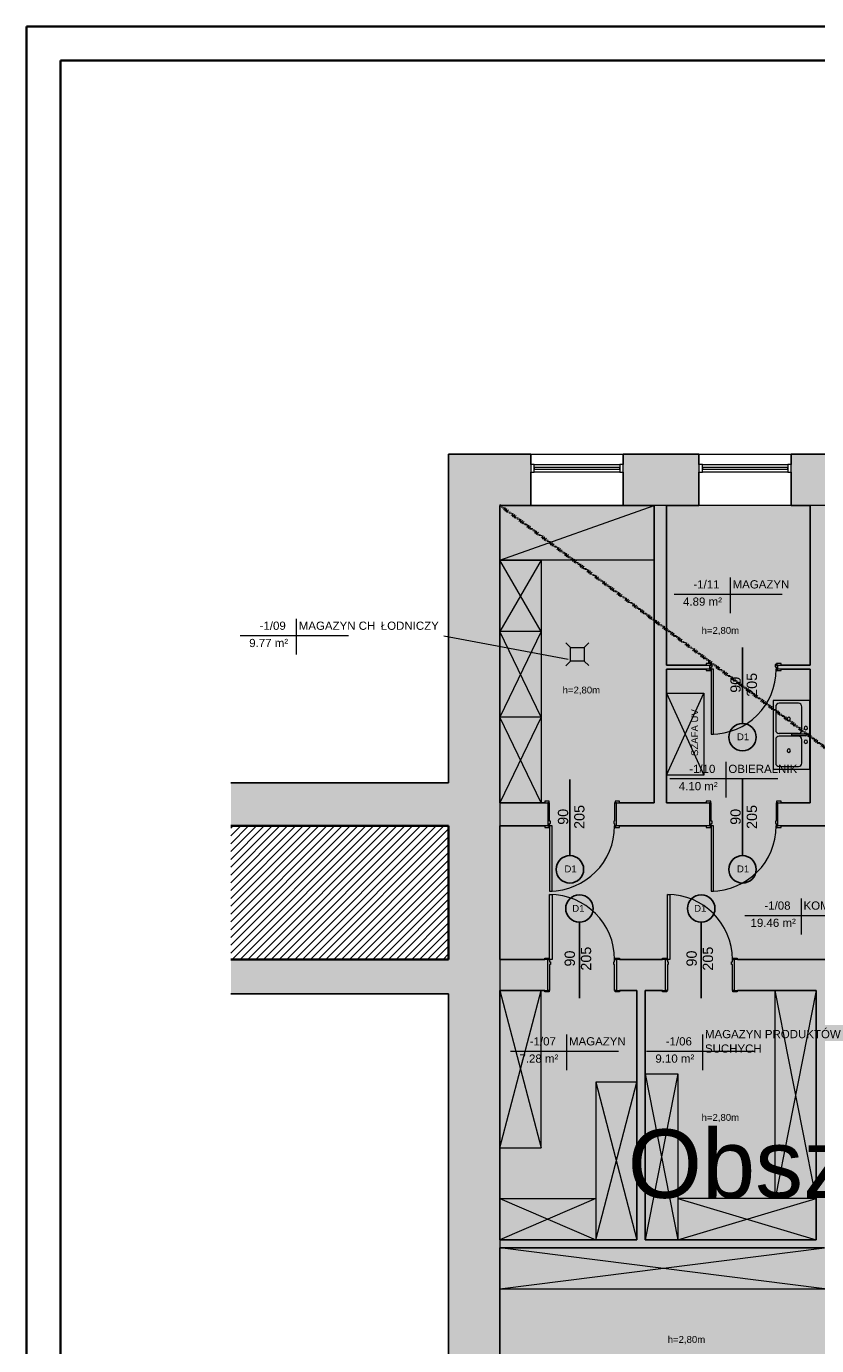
# Model space of a CAD drawing. Header units: centimetres. Extents: x 14504 to 44111, y -18976 to -7683.
# Tile 13 of 141: x 14504 to 15658, y -14024 to -12098. Entities that reach past the tile are written whole.
import ezdxf

# ---------------------------------------------------------------- set-up
doc = ezdxf.new("R2010")
doc.units = ezdxf.units.CM
doc.linetypes.add('Aligning Line 1_8_', pattern=[0.635, 0.3175, -0.3175])
for name, color, linetype, lineweight in [('_gruba', 90, 'Continuous', 35), ('A-AREA-IDEN', 4, 'Continuous', 9), ('A-DETL', 6, 'Continuous', 9), ('A-DETL-GENF', 92, 'Continuous', 9), ('A-DETL-MEDM', 33, 'Continuous', 25), ('A-DETL-THIN', 151, 'Continuous', 9), ('A-DOOR', 31, 'Continuous', 9), ('A-DOOR-FRAM', 31, 'Continuous', 18), ('A-FLOR', 192, 'Continuous', 9), ('A-FLOR-PATT', 8, 'Continuous', 35), ('A-GLAZ', 151, 'Continuous', 9), ('A-WALL', 4, 'Continuous', 9), ('A-WALL-PATT', 111, 'Continuous', 25), ('G-ANNO-TEXT', 8, 'Continuous', 9), ('P-SANR-FIXT', 6, 'Continuous', 9)]:
    doc.layers.add(name, color=color, linetype=linetype, lineweight=lineweight)
doc.styles.add('Arial_1', font='arial.ttf', dxfattribs={"height": 12})
doc.styles.add('Arial_4', font='arial.ttf', dxfattribs={"height": 10})
doc.styles.add('Arial_5', font='arial.ttf', dxfattribs={"height": 15})
doc.styles.add('Arial_6', font='arial.ttf', dxfattribs={"height": 100})

# ---------------------------------------------------------------- blocks, each defined once
blk = doc.blocks.new('wewnetrzne dwupanelowe - 900 x 2100mm-408655-1_Poziom piwnicy')
at = {"layer": 'A-DOOR', "lineweight": 18}
for p, q in [((47.5, 111.6825), (44, 111.6825)), ((44, 111.6825), (44, 16.6825)), ((47.5, 16.6825), (47.5, 111.6825)), ((44, 16.6825), (47.5, 16.6825))]:
    blk.add_line(p, q, dxfattribs=at)
at = {"layer": 'A-DOOR'}
for p, q in [((-48.135, 18.6825), (-54.635, 18.6825)), ((-54.635, 18.6825), (-54.635, 16.6825)), ((-54.635, 16.6825), (-48.135, 16.6825)), ((-48.135, 16.6825), (-48.135, 18.6825)), ((54.635, 18.6825), (48.135, 18.6825)), ((48.135, 18.6825), (48.135, 16.6825)), ((48.135, 16.6825), (54.635, 16.6825)), ((54.635, 16.6825), (54.635, 18.6825)), ((-48.135, -17.3175), (-54.635, -17.3175)), ((-54.635, -17.3175), (-54.635, -19.3175)), ((-48.135, -19.3175), (-48.135, -17.3175)), ((54.635, -17.3175), (48.135, -17.3175)), ((48.135, -17.3175), (48.135, -19.3175)), ((54.635, -19.3175), (54.635, -17.3175)), ((-54.635, -19.3175), (-48.135, -19.3175)), ((48.135, -19.3175), (54.635, -19.3175))]:
    blk.add_line(p, q, dxfattribs=at)
blk.add_arc((47.5, 16.6825), 95, 90, 180, dxfattribs=at)
at = {"layer": 'A-DOOR-FRAM'}
for p, q in [((-47.5, 16.6825), (-50, 16.6825)), ((-50, 16.6825), (-50, -17.3175)), ((-47.5, 13.1825), (-47.5, 16.6825)), ((-46.23, 13.1825), (-47.5, 13.1825)), ((-47.5, -17.3175), (-47.5, 9.69)), ((-47.5, 9.69), (-46.23, 9.69)), ((-46.23, 9.69), (-46.23, 13.1825)), ((47.5, 13.1825), (46.23, 13.1825)), ((46.23, 13.1825), (46.23, 9.69)), ((46.23, 9.69), (47.5, 9.69)), ((47.5, 16.6825), (47.5, 13.1825)), ((50, 16.6825), (47.5, 16.6825)), ((47.5, 9.69), (47.5, -17.3175)), ((50, -17.3175), (50, 16.6825)), ((-50, -17.3175), (-47.5, -17.3175)), ((47.5, -17.3175), (50, -17.3175))]:
    blk.add_line(p, q, dxfattribs=at)
blk = doc.blocks.new('wewnetrzne dwupanelowe - 900 x 2100mm-409714-1_Poziom piwnicy')
at = {"layer": 'A-DOOR', "lineweight": 18}
for p, q in [((47.5, 97.7), (44, 97.7)), ((44, 97.7), (44, 2.7)), ((47.5, 2.7), (47.5, 97.7)), ((44, 2.7), (47.5, 2.7))]:
    blk.add_line(p, q, dxfattribs=at)
at = {"layer": 'A-DOOR'}
for p, q in [((-48.1, 4.7), (-54.6, 4.7)), ((-54.6, 4.7), (-54.6, 2.7)), ((-54.6, 2.7), (-48.1, 2.7)), ((-48.1, 2.7), (-48.1, 4.7)), ((54.6, 4.7), (48.1, 4.7)), ((48.1, 4.7), (48.1, 2.7)), ((48.1, 2.7), (54.6, 2.7)), ((54.6, 2.7), (54.6, 4.7)), ((-48.1, -3.3), (-54.6, -3.3)), ((-54.6, -3.3), (-54.6, -5.3)), ((-54.6, -5.3), (-48.1, -5.3)), ((-48.1, -5.3), (-48.1, -3.3)), ((54.6, -3.3), (48.1, -3.3)), ((48.1, -3.3), (48.1, -5.3)), ((48.1, -5.3), (54.6, -5.3)), ((54.6, -5.3), (54.6, -3.3))]:
    blk.add_line(p, q, dxfattribs=at)
blk.add_arc((47.5, 2.7), 95, 90, 180, dxfattribs=at)
at = {"layer": 'A-DOOR-FRAM'}
for p, q in [((-47.5, 2.7), (-50, 2.7)), ((-50, 2.7), (-50, -3.3)), ((-47.5, -0.8), (-47.5, 2.7)), ((47.5, 2.7), (47.5, -0.8)), ((50, 2.7), (47.5, 2.7)), ((50, -3.3), (50, 2.7)), ((-50, -3.3), (-47.5, -3.3)), ((-46.2, -0.8), (-47.5, -0.8)), ((-47.5, -3.3), (-47.5, -4.3)), ((-47.5, -4.3), (-46.2, -4.3)), ((-46.2, -4.3), (-46.2, -0.8)), ((47.5, -0.8), (46.2, -0.8)), ((46.2, -0.8), (46.2, -4.3)), ((46.2, -4.3), (47.5, -4.3)), ((47.5, -4.3), (47.5, -3.3)), ((47.5, -3.3), (50, -3.3))]:
    blk.add_line(p, q, dxfattribs=at)
blk = doc.blocks.new('Zlew kuchenny podwójny - 1000 x 535mm-V3-1_Poziom piwnicy')
at = {"layer": 'P-SANR-FIXT'}
for p, q in [((51.6, 27), (-48.4, 27)), ((-48.4, 27), (-48.4, -26.5)), ((0.3, 21.3), (0.3, 1.5)), ((2.8, 21.3), (2.8, 1.5)), ((51.6, -26.5), (51.6, 27)), ((-44.6, 10.5), (-44.6, -17.6)), ((-5.4, 15.6), (-39.5, 15.6)), ((-0.3, 10.5), (-0.3, -17.6)), ((3.5, 10.5), (3.5, -17.6)), ((42.7, 15.6), (8.6, 15.6)), ((47.8, -17.6), (47.8, 10.5)), ((-48.4, -26.5), (51.6, -26.5)), ((-39.5, -22.7), (-5.4, -22.7)), ((8.6, -22.7), (42.7, -22.7))]:
    blk.add_line(p, q, dxfattribs=at)
for centre, radius, start, end in [((-8.4, 21.3), 2.54, 360, 180), ((-8.4, 21.3), 2.54, 180, 360), ((1.6, 21.3), 1.27, 360, 180), ((11.6, 21.3), 2.54, 360, 180), ((11.6, 21.3), 2.54, 180, 360), ((-39.5, 10.5), 5.08, 90, 180), ((-5.4, 10.5), 5.08, 360, 90), ((1.6, 1.5), 1.27, 180, 0), ((8.6, 10.5), 5.08, 90, 180), ((42.7, 10.5), 5.08, 360, 90), ((-39.5, -17.6), 5.08, 180, 270), ((-21.5, -3.6), 2.54, 0, 180), ((-21.5, -3.6), 2.54, 180, 360), ((-5.4, -17.6), 5.08, 270, 0), ((8.6, -17.6), 5.08, 180, 270), ((24.7, -3.6), 2.54, 0, 180), ((24.7, -3.6), 2.54, 180, 360), ((42.7, -17.6), 5.08, 270, 0)]:
    blk.add_arc(centre, radius, start, end, dxfattribs=at)
blk = doc.blocks.new('Aluminum_1 szybowe - Okno w piwnicy 135_145-523481-1_Poziom piwnicy')
at = {"layer": 'A-GLAZ', "lineweight": 18}
for p, q in [((-132.1, 25.2), (-137.2, 25.2)), ((-137.2, 25.2), (-137.2, 13.7)), ((-132.1, 13.7), (-132.1, 25.2)), ((-7.2, 20.7), (-132.1, 20.7)), ((-132.1, 20.7), (-132.1, 18.2)), ((-2.2, 25.2), (-7.2, 25.2)), ((-7.2, 25.2), (-7.2, 13.7)), ((-7.2, 18.2), (-7.2, 20.7)), ((-2.2, 13.7), (-2.2, 25.2)), ((-137.2, 13.7), (-132.1, 13.7)), ((-132.1, 18.2), (-7.2, 18.2)), ((-7.2, 13.7), (-2.2, 13.7))]:
    blk.add_line(p, q, dxfattribs=at)
at = {"layer": 'A-GLAZ'}
for p, q in [((-132.1, 25.2), (-7.2, 25.2)), ((-7.2, 13.7), (-132.1, 13.7))]:
    blk.add_line(p, q, dxfattribs=at)
blk = doc.blocks.new('wewnetrzne dwupanelowe - 900 x 2100mm-456959-1_Poziom piwnicy')
at = {"layer": 'A-DOOR'}
for p, q in [((-54.635, 24.8175), (-48.135, 24.8175)), ((-54.635, 22.8175), (-54.635, 24.8175)), ((-48.135, 22.8175), (-54.635, 22.8175)), ((-48.135, 24.8175), (-48.135, 22.8175)), ((48.135, 24.8175), (54.635, 24.8175)), ((48.135, 22.8175), (48.135, 24.8175)), ((54.635, 22.8175), (48.135, 22.8175)), ((54.635, 24.8175), (54.635, 22.8175)), ((-54.635, -22.1825), (-48.135, -22.1825)), ((-54.635, -24.1825), (-54.635, -22.1825)), ((-48.135, -24.1825), (-54.635, -24.1825)), ((-48.135, -22.1825), (-48.135, -24.1825)), ((48.135, -22.1825), (54.635, -22.1825)), ((48.135, -24.1825), (48.135, -22.1825)), ((54.635, -24.1825), (48.135, -24.1825)), ((54.635, -22.1825), (54.635, -24.1825))]:
    blk.add_line(p, q, dxfattribs=at)
at = {"layer": 'A-DOOR', "lineweight": 18}
for p, q in [((44, -22.1825), (47.5, -22.1825)), ((44, -117.1825), (44, -22.1825)), ((47.5, -22.1825), (47.5, -117.1825)), ((47.5, -117.1825), (44, -117.1825))]:
    blk.add_line(p, q, dxfattribs=at)
at = {"layer": 'A-DOOR'}
blk.add_arc((47.5, -22.1825), 95, 180, 270, dxfattribs=at)
at = {"layer": 'A-DOOR-FRAM'}
for p, q in [((-50, 22.8175), (-47.5, 22.8175)), ((-50, -22.1825), (-50, 22.8175)), ((-47.5, 22.8175), (-47.5, -15.19)), ((47.5, 22.8175), (50, 22.8175)), ((47.5, -15.19), (47.5, 22.8175)), ((50, 22.8175), (50, -22.1825)), ((-47.5, -15.19), (-46.23, -15.19)), ((-47.5, -18.6825), (-47.5, -22.1825)), ((-46.23, -18.6825), (-47.5, -18.6825)), ((-46.23, -15.19), (-46.23, -18.6825)), ((46.23, -15.19), (47.5, -15.19)), ((46.23, -18.6825), (46.23, -15.19)), ((47.5, -18.6825), (46.23, -18.6825)), ((47.5, -22.1825), (47.5, -18.6825)), ((-47.5, -22.1825), (-50, -22.1825)), ((50, -22.1825), (47.5, -22.1825))]:
    blk.add_line(p, q, dxfattribs=at)
blk = doc.blocks.new('Etyk_pom_1_mala - Etyk_pom_1_mala-219433-1_Poziom piwnicy')
at = {"layer": 'A-AREA-IDEN'}
for p, q in [((-0.096, 0.144), (-0.096, -0.378)), ((-0.915, -0.101), (0.666, -0.101))]:
    blk.add_line(p, q, dxfattribs=at)

msp = doc.modelspace()

# ---------------------------------------------------------------- hatches: boundary and pattern name
at = {"layer": 'A-DETL-GENF', "transparency": 33554508}
h = msp.add_hatch(color=9, dxfattribs=at)
h.paths.add_polyline_path([(16347, -14219.8), (16840.6, -14219.8), (16840.6, -13722.8), (17026.7, -13722.8), (17026.7, -13716.8), (16840.6, -13716.8), (16840.6, -13705), (16794.6, -13705), (16794.6, -13816.8), (16762.2, -13816.8), (16762.2, -13872.8), (16794.6, -13872.8), (16794.6, -14030.6), (16800.8, -14030.6), (16800.8, -14032.6), (16796.1, -14032.6), (16796.1, -14038.6), (16800.8, -14038.6), (16800.8, -14040.6), (16794.6, -14040.6), (16794.6, -14201.8), (16636.6, -14201.8), (16636.6, -14038.6), (16706.1, -14038.6), (16706.1, -14032.6), (16636.6, -14032.6), (16636.6, -14025.5), (16630.6, -14025.5), (16630.6, -14128), (16588.6, -14128), (16588.6, -14201.8), (16433.6, -14201.8), (16433.6, -14128), (16385.6, -14128), (16385.6, -14201.8), (16239.6, -14201.8), (16239.6, -14187), (16193.6, -14187), (16193.6, -14219.8), (16341.6, -14219.8)])
h.paths.add_polyline_path([(17328.6, -14219.8), (17368.6, -14219.8), (17368.6, -13722.8), (17523.7, -13722.8), (17523.7, -13716.8), (17368.6, -13716.8), (17368.6, -13513), (17518.7, -13513), (17518.7, -13460), (17181.7, -13460), (17181.7, -13513), (17328.6, -13513), (17328.6, -13716.8), (17176.7, -13716.8), (17176.7, -13722.8), (17328.6, -13722.8), (17328.6, -14035.4)])
h.paths.add_polyline_path([(16239.6, -14087), (16239.6, -13872.8), (16385.6, -13872.8), (16385.6, -13933), (16433.6, -13933), (16433.6, -13872.8), (16588.6, -13872.8), (16588.6, -13933), (16628.6, -13933), (16628.6, -13930.9), (16630.6, -13930.9), (16630.6, -13935.5), (16636.6, -13935.5), (16636.6, -13872.8), (16662.2, -13872.8), (16662.2, -13816.8), (16239.6, -13816.8), (16239.6, -13705), (16193.6, -13705), (16193.6, -14087), (16236.1, -14087)])
h.paths.add_polyline_path([(15669.6, -13881), (15669.6, -13505), (15820.6, -13505), (15820.6, -13460), (15537.6, -13460), (15537.6, -13505), (15657.6, -13505), (15657.6, -13869), (15407.6, -13869), (15407.6, -13505), (15437.6, -13505), (15437.6, -13460), (15365.6, -13460), (15365.6, -13505), (15395.6, -13505), (15395.6, -13869), (15195.6, -13869), (15195.6, -13881), (15657.6, -13881)])
h.paths.add_polyline_path([(17843.4, -13722.8), (17845.6, -13722.8), (17845.6, -13716.8), (17673.7, -13716.8), (17673.7, -13722.8)])
h.paths.add_polyline_path([(16840.6, -13560), (16840.6, -13513), (17021.7, -13513), (17021.7, -13460), (16840.6, -13460), (16840.6, -13479.5), (16794.6, -13479.5), (16794.6, -13560), (16824.6, -13560)])
h.paths.add_polyline_path([(16193.6, -13560), (16239.6, -13560), (16239.6, -13479.5), (16193.6, -13479.5), (16193.6, -13460), (15920.6, -13460), (15920.6, -13505), (16193.6, -13505), (16193.6, -13552)])
h.paths.add_polyline_path([(17696.4, -13513), (17845.6, -13513), (17845.6, -13460), (17678.7, -13460), (17678.7, -13513)])
h.paths.add_polyline_path([(15261, -13505), (15265.6, -13505), (15265.6, -13460), (15195.6, -13460), (15195.6, -13505), (15242.3, -13505)])
h.paths.add_polyline_path([(17700.6, -13265), (17845.6, -13265), (17845.6, -13231), (17716.6, -13231), (17716.6, -13081), (17740.1, -13081), (17740.1, -13075), (17705.9, -13075), (17705.9, -13081), (17710.6, -13081), (17710.6, -13231), (17700.6, -13231), (17700.6, -13261.5)])
h.paths.add_polyline_path([(17610.6, -13265), (17610.6, -13231), (17368.6, -13231), (17368.6, -13202), (17318.6, -13202), (17318.6, -13231), (16840.6, -13231), (16840.6, -13265), (17606, -13265)])
h.paths.add_polyline_path([(16193.6, -13265), (16193.6, -13231), (16133.6, -13231), (16133.6, -13265), (16138.3, -13265)])
h.paths.add_polyline_path([(15953.6, -13265), (16033.6, -13265), (16033.6, -13231), (15971.6, -13231), (15971.6, -13120), (16002.6, -13120), (16002.6, -13054), (16029.6, -13054), (16029.6, -13048), (16002.6, -13048), (16002.6, -12950), (16007.6, -12950), (16007.6, -12944), (16002.6, -12944), (16002.6, -12797), (15996.6, -12797), (15996.6, -13114), (15951.1, -13114), (15951.1, -13120), (15965.6, -13120), (15965.6, -13231), (15953.6, -13231), (15953.6, -13261.5)])
h.paths.add_polyline_path([(15849, -13265), (15853.6, -13265), (15853.6, -13231), (15844.6, -13231), (15844.6, -13226), (15838.6, -13226), (15838.6, -13231), (15658.6, -13231), (15658.6, -13120), (15749.1, -13120), (15749.1, -13114), (15658.6, -13114), (15658.6, -13036), (15838.6, -13036), (15838.6, -13112), (15838.8, -13112), (15838.8, -13114), (15834.1, -13114), (15834.1, -13120), (15838.8, -13120), (15838.8, -13122), (15838.6, -13122), (15838.6, -13126), (15844.6, -13126), (15844.6, -13120), (15851.1, -13120), (15851.1, -13114), (15844.6, -13114), (15844.6, -13030), (15658.6, -13030), (15658.6, -12797), (15648.6, -12797), (15648.6, -13030), (15601.6, -13030), (15601.6, -13036), (15648.6, -13036), (15648.6, -13231), (15601.6, -13231), (15601.6, -13265), (15682, -13265)])
h.paths.add_polyline_path([(15365.6, -13265), (15501.6, -13265), (15501.6, -13231), (15438.6, -13231), (15438.6, -13036), (15501.6, -13036), (15501.6, -13030), (15438.6, -13030), (15438.6, -12797), (15420.6, -12797), (15420.6, -13231), (15365.6, -13231), (15365.6, -13261.5)])
h.paths.add_polyline_path([(15242.3, -13265), (15265.6, -13265), (15265.6, -13231), (15195.6, -13231), (15195.6, -13265)])
h.paths.add_polyline_path([(17365.1, -13102), (17368.6, -13102), (17368.6, -13087), (17478.6, -13087), (17478.6, -13081), (17368.6, -13081), (17368.6, -12797), (17318.6, -12797), (17318.6, -13102), (17361.6, -13102)])
h.paths.add_polyline_path([(17573.3, -13087), (17601.1, -13087), (17601.2, -13081), (17605.9, -13081), (17605.9, -13075), (17601.1, -13075), (17601.1, -12797), (17595.1, -12797), (17595.1, -13081), (17568.6, -13081), (17568.6, -13087)])
h.paths.add_polyline_path([(17829.8, -13081), (17845.6, -13081), (17845.6, -13075), (17825.1, -13075), (17825.1, -13081)])
h.paths.add_polyline_path([(16129.6, -13054), (16193.6, -13054), (16193.6, -13048), (16129.6, -13048), (16129.6, -13050.5)])
h.paths.add_polyline_path([(16103.6, -12950), (16103.6, -12797), (16097.6, -12797), (16097.6, -12944), (16092.6, -12944), (16092.6, -12950), (16097.6, -12950)])
h = msp.add_hatch(color=9, dxfattribs=at)
h.paths.add_polyline_path([(17490.6, -14219.8), (17845.6, -14219.8), (17845.6, -13722.8), (17673.7, -13722.8), (17673.7, -13716.8), (17845.6, -13716.8), (17845.6, -13513), (17678.7, -13513), (17678.7, -13460), (17845.6, -13460), (17845.6, -13265), (17700.6, -13265), (17700.6, -13231), (17710.6, -13231), (17710.6, -13081), (17705.9, -13081), (17705.9, -13075), (17740.1, -13075), (17740.1, -13081), (17716.6, -13081), (17716.6, -13231), (17845.6, -13231), (17845.6, -13081), (17825.1, -13081), (17825.1, -13075), (17845.6, -13075), (17845.6, -12797), (17601.1, -12797), (17601.2, -13075), (17605.9, -13075), (17605.9, -13081), (17601.1, -13081), (17601.1, -13087), (17568.6, -13087), (17568.6, -13081), (17595.1, -13081), (17595.1, -12797), (17368.6, -12797), (17368.6, -13081), (17478.6, -13081), (17478.6, -13087), (17368.6, -13087), (17368.6, -13102), (17318.6, -13102), (17318.6, -12797), (16840.6, -12797), (16840.6, -13231), (17318.6, -13231), (17318.6, -13202), (17368.6, -13202), (17368.6, -13231), (17610.6, -13231), (17610.6, -13265), (16840.6, -13265), (16840.6, -13460), (17021.7, -13460), (17021.7, -13513), (16840.6, -13513), (16840.6, -13560), (16794.6, -13560), (16794.6, -13479.5), (16239.6, -13479.5), (16239.6, -13560), (16193.6, -13560), (16193.6, -13505), (15920.6, -13505), (15920.6, -13460), (16193.6, -13460), (16193.6, -13265), (16133.6, -13265), (16133.6, -13231), (16193.6, -13231), (16193.6, -13054), (16129.6, -13054), (16129.6, -13048), (16193.6, -13048), (16193.6, -12797), (16103.6, -12797), (16103.6, -12950), (16092.6, -12950), (16092.6, -12944), (16097.6, -12944), (16097.6, -12797), (16002.6, -12797), (16002.6, -12944), (16007.6, -12944), (16007.6, -12950), (16002.6, -12950), (16002.6, -13048), (16029.6, -13048), (16029.6, -13054), (16002.6, -13054), (16002.6, -13120), (15971.6, -13120), (15971.6, -13231), (16033.6, -13231), (16033.6, -13265), (15953.6, -13265), (15953.6, -13231), (15965.6, -13231), (15965.6, -13120), (15951.1, -13120), (15951.1, -13114), (15996.6, -13114), (15996.6, -12797), (15658.6, -12797), (15658.6, -13030), (15844.6, -13030), (15844.6, -13114), (15851.1, -13114), (15851.1, -13120), (15844.6, -13120), (15844.6, -13126), (15838.6, -13126), (15838.6, -13122), (15838.8, -13122), (15838.8, -13120), (15834.1, -13120), (15834.1, -13114), (15838.8, -13114), (15838.8, -13112), (15838.6, -13112), (15838.6, -13036), (15658.6, -13036), (15658.6, -13114), (15749.1, -13114), (15749.1, -13120), (15658.6, -13120), (15658.6, -13231), (15838.6, -13231), (15838.6, -13226), (15844.6, -13226), (15844.6, -13231), (15853.6, -13231), (15853.6, -13265), (15601.6, -13265), (15601.6, -13231), (15648.6, -13231), (15648.6, -13036), (15601.6, -13036), (15601.6, -13030), (15648.6, -13030), (15648.6, -12797), (15438.6, -12797), (15438.6, -13030), (15501.6, -13030), (15501.6, -13036), (15438.6, -13036), (15438.6, -13231), (15501.6, -13231), (15501.6, -13265), (15365.6, -13265), (15365.6, -13231), (15420.6, -13231), (15420.6, -12797), (15195.6, -12797), (15195.6, -13231), (15265.6, -13231), (15265.6, -13265), (15195.6, -13265), (15195.6, -13460), (15265.6, -13460), (15265.6, -13505), (15195.6, -13505), (15195.6, -13869), (15395.6, -13869), (15395.6, -13505), (15365.6, -13505), (15365.6, -13460), (15437.6, -13460), (15437.6, -13505), (15407.6, -13505), (15407.6, -13869), (15657.6, -13869), (15657.6, -13505), (15537.6, -13505), (15537.6, -13460), (15820.6, -13460), (15820.6, -13505), (15669.6, -13505), (15669.6, -13881), (15195.6, -13881), (15195.6, -14219.8), (16193.6, -14219.8), (16193.6, -14187), (16239.6, -14187), (16239.6, -14201.8), (16385.6, -14201.8), (16385.6, -14128), (16433.6, -14128), (16433.6, -14201.8), (16588.6, -14201.8), (16588.6, -14128), (16630.6, -14128), (16630.6, -14025.5), (16636.6, -14025.5), (16636.6, -14032.6), (16706.1, -14032.6), (16706.1, -14038.6), (16636.6, -14038.6), (16636.6, -14201.8), (16794.6, -14201.8), (16794.6, -14040.6), (16800.8, -14040.6), (16800.8, -14038.6), (16796.1, -14038.6), (16796.1, -14032.6), (16800.8, -14032.6), (16800.8, -14030.6), (16794.6, -14030.6), (16794.6, -13872.8), (16762.2, -13872.8), (16762.2, -13816.8), (16794.6, -13816.8), (16794.6, -13705), (16840.6, -13705), (16840.6, -13716.8), (17026.7, -13716.8), (17026.7, -13722.8), (16840.6, -13722.8), (16840.6, -14219.8), (17328.6, -14219.8), (17328.6, -13722.8), (17176.7, -13722.8), (17176.7, -13716.8), (17328.6, -13716.8), (17328.6, -13513), (17181.7, -13513), (17181.7, -13460), (17518.7, -13460), (17518.7, -13513), (17368.6, -13513), (17368.6, -13716.8), (17523.7, -13716.8), (17523.7, -13722.8), (17368.6, -13722.8), (17368.6, -14219.8), (17440.9, -14219.8)])
h.paths.add_polyline_path([(16193.6, -14087), (16193.6, -13705), (16239.6, -13705), (16239.6, -13816.8), (16662.2, -13816.8), (16662.2, -13872.8), (16636.6, -13872.8), (16636.6, -13935.5), (16630.6, -13935.5), (16630.6, -13930.9), (16628.6, -13930.9), (16628.6, -13933), (16588.6, -13933), (16588.6, -13872.8), (16433.6, -13872.8), (16433.6, -13933), (16385.6, -13933), (16385.6, -13872.8), (16239.6, -13872.8), (16239.6, -14087)])
at = {"layer": 'A-FLOR-PATT', "lineweight": 9}
h = msp.add_hatch(dxfattribs=at)
h.set_pattern_fill('FP_1', color=256, style=0, pattern_type=2)
h.set_pattern_definition([(45, (0, -3879.289), (-5.7028162, 5.7028162), [])])
h.paths.add_polyline_path([(14802.5, -13460), (15120.6, -13460), (15120.6, -13265), (14802.5, -13265), (14802.5, -13450.3)])
at = {"layer": 'A-WALL-PATT', "lineweight": 9, "transparency": 33554610}
for points in [[(15120.6, -14294.8), (15195.6, -14294.8), (15195.6, -12722), (15120.6, -12722), (15120.6, -14035.4)], [(14802.5, -13265), (15120.6, -13265), (15120.6, -13202), (14802.5, -13202)], [(15120.6, -13510), (15120.6, -13460), (14802.5, -13460), (14802.5, -13510)]]:
    msp.add_hatch(color=256, dxfattribs=at).paths.add_polyline_path(points)
h = msp.add_hatch(color=256, dxfattribs=at)
h.paths.add_polyline_path([(16002.6, -12797), (16093.6, -12797), (16093.6, -12722), (15920.1, -12722), (15920.1, -12797), (15996.6, -12797)])
h.paths.add_polyline_path([(15785.1, -12797), (15785.1, -12722), (15621.1, -12722), (15621.1, -12797), (15737, -12797)])
h.paths.add_polyline_path([(15486.1, -12797), (15486.1, -12722), (15375.6, -12722), (15375.6, -12797), (15459.5, -12797)])
h.paths.add_polyline_path([(15195.6, -12797), (15240.6, -12797), (15240.6, -12722), (15195.6, -12722), (15195.6, -12748.4)])

# ---------------------------------------------------------------- linework, layer by layer
at = {"layer": '_gruba', "ltscale": 10}
for p, q in [((14503.8, -15067.6), (14503.8, -12097.6)), ((14553.8, -15017.6), (14553.8, -12147.6))]:
    msp.add_line(p, q, dxfattribs=at)
at = {"layer": '_gruba'}
for points in [[(14503.8, -12097.6), (19603.8, -12097.6), (19603.8, -15067.6), (14503.8, -15067.6)], [(14553.8, -15017.6), (19553.8, -15017.6), (19553.8, -12147.6), (14553.8, -12147.6)]]:
    msp.add_lwpolyline(points, dxfattribs=at)
at = {"layer": 'A-AREA-IDEN'}
msp.add_line((15295.4, -13021.9), (15113.4, -12988), dxfattribs=at)
at = {"layer": 'A-DETL', "linetype": 'Aligning Line 1_8_', "lineweight": 50}
msp.add_line((15195.6, -12797), (17107, -14219.8), dxfattribs=at)
at = {"layer": 'A-DETL-MEDM'}
for p, q in [((15549.8, -13004.4), (15549.8, -13115.4)), ((15297.8, -13197.3), (15297.8, -13308.3)), ((15549.8, -13197.3), (15549.8, -13308.3)), ((15311.6, -13516.5), (15311.6, -13405.5)), ((15489.6, -13516.5), (15489.6, -13405.5))]:
    msp.add_line(p, q, dxfattribs=at)
for centre in [(15549.8, -13135.4), (15297.8, -13328.3), (15549.8, -13328.3), (15311.6, -13385.5), (15489.6, -13385.5)]:
    msp.add_circle(centre, 20, dxfattribs=at)
at = {"layer": 'A-DETL-THIN'}
for p, q in [((16193.6, -12797), (15195.6, -12797)), ((15195.6, -12797), (15195.6, -14219.8)), ((15195.6, -12797), (15420.6, -12797)), ((15195.6, -12877), (15195.6, -12797)), ((15195.6, -12877), (15420.6, -12797)), ((15420.6, -12797), (15420.6, -12877)), ((15420.6, -12877), (15195.6, -12877)), ((15195.6, -12877), (15255.6, -12877)), ((15195.6, -13231), (15195.6, -12877)), ((15255.6, -12981), (15195.6, -12877)), ((15255.6, -12877), (15195.6, -12981)), ((15255.6, -12877), (15255.6, -13231)), ((15255.6, -12981), (15195.6, -12981)), ((15255.6, -13106), (15195.6, -12981)), ((15255.6, -12981), (15195.6, -13106)), ((15291.7, -12997.4), (15298.7, -13004.4)), ((15318.7, -13004.4), (15325.6, -12997.6)), ((15298.7, -13004.4), (15318.7, -13004.4)), ((15298.7, -13024.4), (15298.7, -13004.4)), ((15318.7, -13004.4), (15318.7, -13024.4)), ((15292, -13031.1), (15298.7, -13024.4)), ((15318.7, -13024.4), (15298.7, -13024.4)), ((15318.7, -13024.4), (15325.3, -13030.9)), ((15438.6, -13071), (15493.6, -13071)), ((15438.6, -13191), (15438.6, -13071)), ((15438.6, -13191), (15493.6, -13071)), ((15438.6, -13071), (15493.6, -13191)), ((15493.6, -13071), (15493.6, -13191)), ((15255.6, -13106), (15195.6, -13106)), ((15255.6, -13231), (15195.6, -13106)), ((15255.6, -13106), (15195.6, -13231)), ((15493.6, -13191), (15438.6, -13191)), ((15255.6, -13231), (15195.6, -13231)), ((15255.6, -13505), (15195.6, -13505)), ((15195.6, -13505), (15195.6, -13735)), ((15195.6, -13735), (15255.6, -13505)), ((15195.6, -13505), (15255.6, -13735)), ((15255.6, -13735), (15255.6, -13505)), ((15597.6, -13505), (15657.6, -13505)), ((15597.6, -13809), (15597.6, -13505)), ((15657.6, -13809), (15597.6, -13505)), ((15657.6, -13505), (15597.6, -13809)), ((15657.6, -13505), (15657.6, -13809)), ((15407.6, -13627), (15455.6, -13627)), ((15407.6, -13869), (15407.6, -13627)), ((15407.6, -13627), (15455.6, -13869)), ((15455.6, -13627), (15407.6, -13869)), ((15455.6, -13627), (15455.6, -13869)), ((15395.6, -13639), (15335.6, -13639)), ((15335.6, -13639), (15335.6, -13869)), ((15335.6, -13869), (15395.6, -13639)), ((15335.6, -13639), (15395.6, -13869)), ((15395.6, -13869), (15395.6, -13639)), ((15195.6, -13675), (15195.6, -13735)), ((15195.6, -13735), (15255.6, -13735)), ((15195.6, -13809), (15335.6, -13809)), ((15195.6, -13869), (15195.6, -13809)), ((15195.6, -13809), (15335.6, -13869)), ((15335.6, -13809), (15195.6, -13869)), ((15335.6, -13809), (15335.6, -13869)), ((15455.6, -13809), (15455.6, -13869)), ((15657.6, -13809), (15455.6, -13809)), ((15455.6, -13809), (15657.6, -13869)), ((15455.6, -13869), (15657.6, -13809)), ((15657.6, -13809), (15597.6, -13809)), ((15657.6, -13869), (15657.6, -13809)), ((15335.6, -13869), (15195.6, -13869)), ((15669.6, -13881), (15195.6, -13881)), ((15195.6, -13881), (15195.6, -13941)), ((15669.6, -13941), (15195.6, -13881)), ((15195.6, -13941), (15669.6, -13881)), ((15335.6, -13869), (15395.6, -13869)), ((15455.6, -13869), (15407.6, -13869)), ((15455.6, -13869), (15657.6, -13869)), ((15195.6, -13941), (15729.6, -13941))]:
    msp.add_line(p, q, dxfattribs=at)
at = {"layer": 'A-FLOR', "lineweight": 35}
for p, q in [((15120.6, -13265), (14802.5, -13265)), ((15120.6, -13460), (15120.6, -13265)), ((14802.5, -13460), (15120.6, -13460))]:
    msp.add_line(p, q, dxfattribs=at)
at = {"layer": 'A-WALL', "lineweight": 25}
for p, q in [((15240.6, -12722), (15120.6, -12722)), ((15120.6, -12722), (15120.6, -13202)), ((15240.6, -12737), (15240.6, -12722)), ((15486.1, -12722), (15375.6, -12722)), ((15375.6, -12722), (15375.6, -12737)), ((15486.1, -12737), (15486.1, -12722)), ((15785.1, -12722), (15621.1, -12722)), ((15621.1, -12722), (15621.1, -12737)), ((15240.6, -12797), (15240.6, -12748.4)), ((15375.6, -12748.4), (15375.6, -12797)), ((15486.1, -12797), (15486.1, -12748.4)), ((15621.1, -12748.4), (15621.1, -12797)), ((15195.6, -13231), (15195.6, -12797)), ((15195.6, -12797), (15240.6, -12797)), ((15375.6, -12797), (15420.6, -12797)), ((15420.6, -12797), (15420.6, -13231)), ((15438.6, -12797), (15486.1, -12797)), ((15438.6, -13030), (15438.6, -12797)), ((15621.1, -12797), (15648.6, -12797)), ((15648.6, -12797), (15648.6, -13030)), ((15497, -13030), (15438.6, -13030)), ((15438.6, -13231), (15438.6, -13036)), ((15438.6, -13036), (15497, -13036)), ((15648.6, -13030), (15606.3, -13030)), ((15606.3, -13036), (15648.6, -13036)), ((15648.6, -13036), (15648.6, -13231)), ((15120.6, -13202), (14802.5, -13202)), ((15261, -13231), (15195.6, -13231)), ((15420.6, -13231), (15370.3, -13231)), ((15497, -13231), (15438.6, -13231)), ((15648.6, -13231), (15606.3, -13231)), ((15195.6, -13460), (15195.6, -13265)), ((15195.6, -13265), (15261, -13265)), ((15370.3, -13265), (15497, -13265)), ((15606.3, -13265), (15849, -13265)), ((15120.6, -13460), (15120.6, -13460)), ((15261, -13460), (15195.6, -13460)), ((15433, -13460), (15370.3, -13460)), ((15816, -13460), (15542.3, -13460)), ((14802.5, -13510), (15120.6, -13510)), ((15120.6, -13510), (15120.6, -14294.8)), ((15195.6, -13869), (15195.6, -13505)), ((15195.6, -13505), (15261, -13505)), ((15370.3, -13505), (15395.6, -13505)), ((15395.6, -13505), (15395.6, -13869)), ((15407.6, -13505), (15433, -13505)), ((15407.6, -13869), (15407.6, -13505)), ((15542.3, -13505), (15657.6, -13505)), ((15657.6, -13505), (15657.6, -13869)), ((15395.6, -13869), (15195.6, -13869)), ((15195.6, -14219.8), (15195.6, -13881)), ((15195.6, -13881), (15669.6, -13881)), ((15657.6, -13869), (15407.6, -13869))]:
    msp.add_line(p, q, dxfattribs=at)
at = {"layer": 'A-WALL'}
for p, q in [((15240.6, -12722), (15375.6, -12722)), ((15486.1, -12722), (15621.1, -12722)), ((15375.6, -12797), (15240.6, -12797)), ((15621.1, -12797), (15486.1, -12797))]:
    msp.add_line(p, q, dxfattribs=at)

# ---------------------------------------------------------------- block references
at = {"layer": 'A-AREA-IDEN', "xscale": 99.99999999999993, "yscale": 99.99999999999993, "zscale": 99.99999999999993}
for p in [(15541.3, -12916.4), (14907.6, -12976.8), (15535.1, -13185.8), (15644.9, -13385.4), (15302.3, -13583.6), (15500.9, -13583.6)]:
    msp.add_blockref('Etyk_pom_1_mala - Etyk_pom_1_mala-219433-1_Poziom piwnicy', p, dxfattribs=at)
at = {"layer": 'A-DOOR', "rotation": 180}
for name, p in [('wewnetrzne dwupanelowe - 900 x 2100mm-409714-1_Poziom piwnicy', (15551.6, -13033.3)), ('wewnetrzne dwupanelowe - 900 x 2100mm-408655-1_Poziom piwnicy', (15315.6, -13248.3)), ('wewnetrzne dwupanelowe - 900 x 2100mm-408655-1_Poziom piwnicy', (15551.6, -13248.3)), ('wewnetrzne dwupanelowe - 900 x 2100mm-456959-1_Poziom piwnicy', (15315.6, -13482.2)), ('wewnetrzne dwupanelowe - 900 x 2100mm-456959-1_Poziom piwnicy', (15487.6, -13482.2))]:
    msp.add_blockref(name, p, dxfattribs=at)
at = {"layer": 'A-GLAZ'}
for p in [(15377.8, -12762.2), (15623.3, -12762.2)]:
    msp.add_blockref('Aluminum_1 szybowe - Okno w piwnicy 135_145-523481-1_Poziom piwnicy', p, dxfattribs=at)
at = {"layer": 'P-SANR-FIXT', "rotation": 269.9999999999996}
msp.add_blockref('Zlew kuchenny podwójny - 1000 x 535mm-V3-1_Poziom piwnicy', (15621, -13130.4), dxfattribs=at)

# ---------------------------------------------------------------- texts
at = {"layer": 'A-AREA-IDEN', "char_height": 12, "attachment_point": 1, "style": 'Arial_1'}
for s, insert, width in [('-1/11', (15478.1, -12906.2), 49.705), ('MAGAZYN', (15535.4, -12906.2), 107.426), ('4.89 m²', (15463, -12931.4), 73.755), ('-1/09', (14844.5, -12966.6), 49.705), ('MAGAZYN CH', (14901.7, -12966.6), 145.105), ('ŁODNICZY', (15021.5, -12966.6), 110.633), ('9.77 m²', (14829.3, -12991.8), 73.755), ('-1/10', (15472, -13175.6), 49.705), ('OBIERALNIK', (15529.2, -13175.6), 130.675), ('4.10 m²', (15456.8, -13200.8), 73.755), ('-1/08', (15581.8, -13375.2), 49.705), ('KOMUNIKACJA', (15639, -13375.2), 156.329), ('19.46 m²', (15561.6, -13400.4), 85.781), ('MAGAZYN PRODUKTÓW', (15495, -13562.8), 258.143), ('-1/07', (15239.1, -13573.4), 49.705), ('MAGAZYN', (15296.4, -13573.4), 107.426), ('-1/06', (15437.7, -13573.4), 49.705), ('7.28 m²', (15224, -13598.6), 73.755), ('9.10 m²', (15422.6, -13598.6), 73.755), ('SUCHYCH', (15495, -13584), 106.624)]:
    msp.add_mtext(s, dxfattribs=dict(at, insert=insert, width=width))
at = {"layer": 'G-ANNO-TEXT', "attachment_point": 1}
for s, insert, char_height, width, style in [('h=2,80m', (15490.1, -12974.5), 10, 64.937, 'Arial_4'), ('h=2,80m', (15287.1, -13061.5), 10, 64.937, 'Arial_4'), ('D1', (15541.8, -13129.8), 10, 21.646, 'Arial_4'), ('D1', (15289.8, -13322.6), 10, 21.646, 'Arial_4'), ('D1', (15541.8, -13322.6), 10, 21.646, 'Arial_4'), ('D1', (15301.2, -13380.3), 10, 21.646, 'Arial_4'), ('D1', (15479.2, -13380.3), 10, 21.646, 'Arial_4'), ('h=2,80m', (15490.1, -13685.5), 10, 64.937, 'Arial_4'), ('Obszar poza zakresem opracowania', (15382.1, -13708), 100, 2744.176, 'Arial_6'), ('h=2,80m', (15440.6, -14009.7), 10, 64.937, 'Arial_4')]:
    msp.add_mtext(s, dxfattribs=dict(at, insert=insert, char_height=char_height, width=width, style=style))
at = {"layer": 'G-ANNO-TEXT', "attachment_point": 1, "rotation": 90}
for s, insert, char_height, width, style in [('90', (15532.2, -13070.5), 15, 28.861, 'Arial_5'), ('205', (15556, -13076.4), 15, 43.291, 'Arial_5'), ('SZAFA UV', (15475, -13162.8), 10, 79.367, 'Arial_4'), ('90', (15280.2, -13263.3), 15, 28.861, 'Arial_5'), ('205', (15304, -13269.3), 15, 43.291, 'Arial_5'), ('90', (15532.2, -13263.3), 15, 28.861, 'Arial_5'), ('205', (15556, -13269.3), 15, 43.291, 'Arial_5'), ('205', (15313.8, -13476.2), 15, 43.291, 'Arial_5'), ('205', (15491.8, -13476.2), 15, 43.291, 'Arial_5'), ('90', (15290, -13470.2), 15, 28.861, 'Arial_5'), ('90', (15468, -13470.2), 15, 28.861, 'Arial_5')]:
    msp.add_mtext(s, dxfattribs=dict(at, insert=insert, char_height=char_height, width=width, style=style))

doc.saveas('drawing.dxf')
